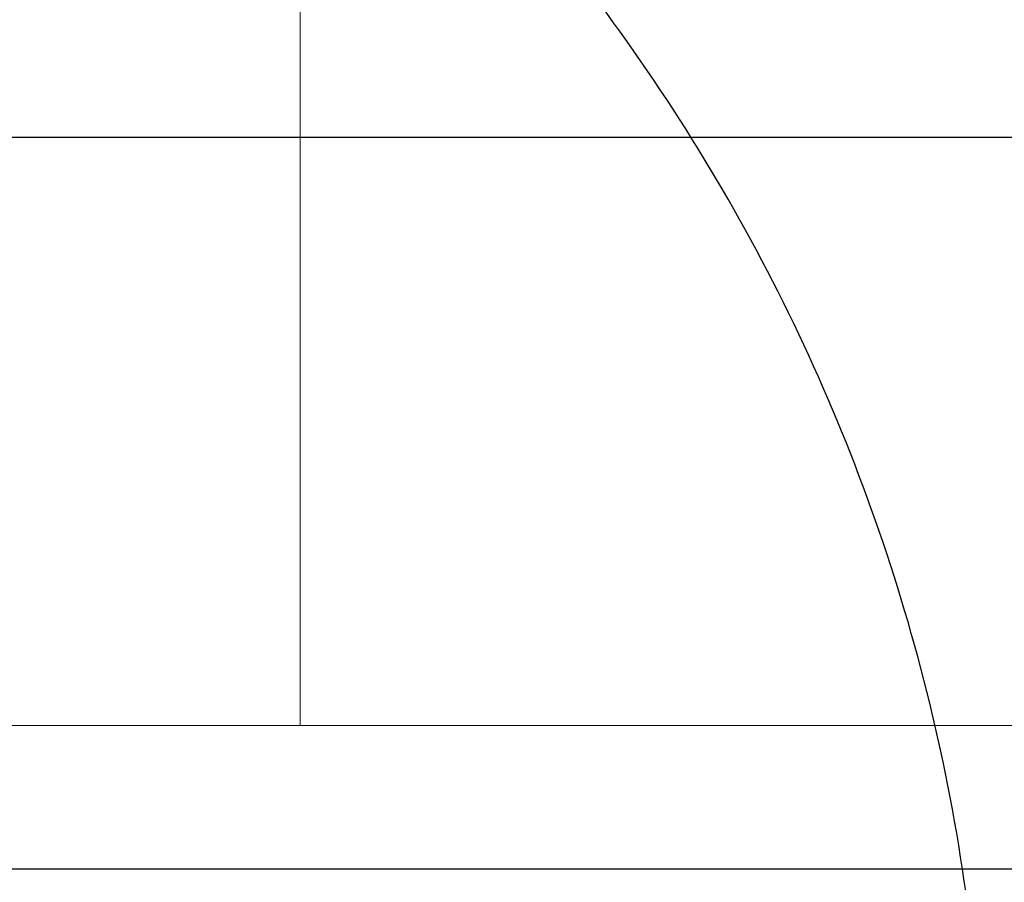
# Model space of a CAD drawing. Header units: inches. Extents: x 34737 to 291769, y 4926 to 74566.
# Tile 130 of 256: x 253522 to 253869, y 31253 to 31557. Entities that reach past the tile are written whole.
import ezdxf

# ---------------------------------------------------------------- set-up
doc = ezdxf.new("R2010")
doc.units = ezdxf.units.IN
doc.header["$LTSCALE"] = 300
doc.linetypes.add('ACAD_ISO02W100', pattern=[15, 12, -3])
doc.layers.add('!_A_03_ČIARKOVANÁ', color=41, linetype='ACAD_ISO02W100', lineweight=13)
doc.layers.add('IS_04_ELEKTRO', color=10, linetype='_EL_VEDENI_NN_NADZ', lineweight=13)
doc.layers.add('!_A_52_NOVÉ KCIE', color=7, linetype='Continuous', lineweight=13, true_color=0xa30000)
doc.linetypes.add('_EL_VEDENI_NN_NADZ', pattern='A,0.39,-0.59,[109,cadkon.shx,S=0.2,R=0,X=0,Y=0],-1.97,0.39,-0.39', length=3.73)

msp = doc.modelspace()

# ---------------------------------------------------------------- linework, layer by layer
at = {"layer": '!_A_03_ČIARKOVANÁ', "color": 7, "lineweight": -3, "ltscale": 0.5}
msp.add_arc((253178.19, 31153.16), 683.81, 0, 90, dxfattribs=at)
at = {"layer": '!_A_52_NOVÉ KCIE', "color": 7, "lineweight": -3}
msp.add_lwpolyline([(252057.13, 31515.32), (254307.13, 31515.32), (254307.13, 31257.32), (252057.13, 31257.32)], close=True, dxfattribs=at)
at = {"layer": 'IS_04_ELEKTRO', "color": 6, "linetype": 'Continuous'}
msp.add_line((253620.44, 32248.08), (253620.44, 31307.9), dxfattribs=at)
at = {"layer": 'IS_04_ELEKTRO', "color": 4, "linetype": 'Continuous'}
msp.add_line((252310.62, 31307.9), (255319.17, 31307.9), dxfattribs=at)

doc.saveas('drawing.dxf')
